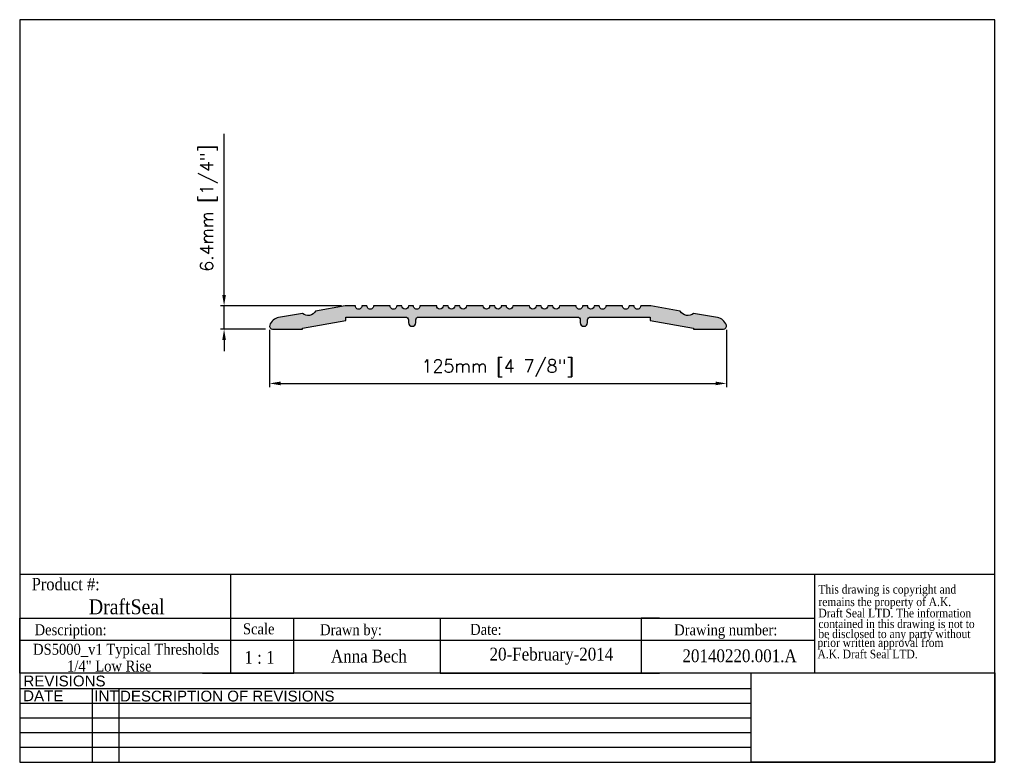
# Model space of a CAD drawing. Header units: millimetres. Extents: x 2362 to 2631, y 15 to 219.
import ezdxf
from ezdxf.enums import TextEntityAlignment as Align

# ---------------------------------------------------------------- set-up
doc = ezdxf.new("R2010")
doc.units = ezdxf.units.MM
doc.header["$MEASUREMENT"] = 0
doc.layers.add('AM_5', color=3, linetype='Continuous', lineweight=25)
doc.layers.add('BORDER', color=7, linetype='Continuous', lineweight=25)
doc.layers.add('FRAME', color=7, linetype='Continuous')
doc.styles.add('DS GROUP', font='arial.ttf')
doc.styles.get("Standard").update_dxf_attribs({"font": 'ROMANS.SHX'})
doc.styles.add('TAG', font='GARA.TTF')
doc.dimstyles.new('AM_ISO$0', dxfattribs={"dimtxt": 1.5, "dimasz": 1.5, "dimexe": 1, "dimexo": 1, "dimgap": 1.5, "dimtad": 1, "dimdec": 0, "dimdsep": 46, "dimtxsty": 'Standard', "dimcen": 0, "dimclrd": 256, "dimclre": 256, "dimclrt": 2, "dimadec": 0, "dimazin": 2, "dimtp": 0.1, "dimtm": 0.1, "dimtfac": 0.71, "dimtdec": 0, "dimtmove": 0, "dimatfit": 3, "dimfxl": 1, "dimlwd": -1, "dimlwe": -1, "dimarcsym": 1})
picture_1 = doc.add_image_def('image1.bmp', size_in_pixel=(901, 331))

# ---------------------------------------------------------------- blocks, each defined once
blk = doc.blocks.new('A$C08671A0E')
at = {"layer": 'FRAME', "style": 'TAG'}
for s, p in [('This drawing is copyright and', (14.82235561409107, -52.33811965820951)), ('remains the property of A.K.', (14.82235561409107, -101.4563565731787)), ('Draft Seal LTD. The information', (14.82235561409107, -145.6627890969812)), ('contained in this drawing is not to  ', (14.82235561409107, -187.4132979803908)), ('be disclosed to any party without ', (14.82235561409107, -226.7078832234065)), (' prior written approval from', (0, -261.2234074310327)), (' A.K. Draft Seal LTD.', (0, -306.093578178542))]:
    blk.add_text(s, height=33.81873376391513, dxfattribs=at).set_placement(p)
blk = doc.blocks.new('*D465')
at = {"layer": 'AM_5', "linetype": 'ByBlock', "transparency": 16777216}
for p, q in [((2430.398190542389, 133.6449921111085), (2430.398190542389, 117.9816172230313)), ((2555.398190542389, 133.6449921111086), (2555.398190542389, 117.9816172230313)), ((2433.398190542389, 118.9816172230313), (2552.398190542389, 118.9816172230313))]:
    blk.add_line(p, q, dxfattribs=at)
at = {"layer": 'AM_5', "transparency": 16777216}
for points in [[(2433.398190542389, 119.4816172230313), (2433.398190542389, 118.4816172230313), (2430.398190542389, 118.9816172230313)], [(2552.398190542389, 119.4816172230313), (2552.398190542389, 118.4816172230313), (2555.398190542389, 118.9816172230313)]]:
    blk.add_solid(points, dxfattribs=at)
at = {"layer": 'Defpoints', "color": 0, "transparency": 16777216}
for p in [(2430.398190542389, 134.6449921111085), (2555.398190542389, 134.6449921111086), (2555.398190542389, 118.9816172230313)]:
    blk.add_point(p, dxfattribs=at)
at = {"layer": 'AM_5', "color": 7, "transparency": 16777216, "insert": (2492.82603021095, 123.148283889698), "char_height": 3.5, "attachment_point": 5}
blk.add_mtext('125mm [4 7/8"]', dxfattribs=at)
blk = doc.blocks.new('*D466')
at = {"layer": 'AM_5', "linetype": 'ByBlock', "transparency": 16777216}
for p, q in [((2417.967070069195, 143.1949921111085), (2417.967070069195, 187.2771139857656)), ((2450.111573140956, 140.1949921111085), (2416.967070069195, 140.1949921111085)), ((2417.967070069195, 133.8449921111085), (2417.967070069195, 140.1949921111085)), ((2429.298190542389, 133.8449921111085), (2416.967070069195, 133.8449921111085)), ((2417.967070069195, 130.8449921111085), (2417.967070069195, 127.8449921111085))]:
    blk.add_line(p, q, dxfattribs=at)
at = {"layer": 'AM_5', "transparency": 16777216}
for points in [[(2417.467070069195, 143.1949921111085), (2418.467070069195, 143.1949921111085), (2417.967070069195, 140.1949921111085)], [(2417.467070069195, 130.8449921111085), (2418.467070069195, 130.8449921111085), (2417.967070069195, 133.8449921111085)]]:
    blk.add_solid(points, dxfattribs=at)
at = {"layer": 'Defpoints', "color": 0, "transparency": 16777216}
for p in [(2417.967070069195, 140.1949921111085), (2451.111573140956, 140.1949921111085), (2430.298190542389, 133.8449921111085)]:
    blk.add_point(p, dxfattribs=at)
at = {"layer": 'AM_5', "color": 7, "transparency": 16777216, "insert": (2413.800403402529, 166.9437806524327), "char_height": 3.5, "attachment_point": 5, "rotation": 90}
blk.add_mtext('6.4mm [1/4"]', dxfattribs=at)

msp = doc.modelspace()

# ---------------------------------------------------------------- hatches: boundary and pattern name
h = msp.add_hatch(color=256)
edge = h.paths.add_edge_path()
edge.add_line((2471.201573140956, 137.1449921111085), (2514.594807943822, 137.1449921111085))
edge.add_arc((2514.594807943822, 136.3449921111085), 0.8000000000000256, 1.9895196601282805e-12, 90, ccw=False)
edge.add_line((2515.394807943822, 136.3449921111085), (2515.394807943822, 135.6049921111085))
edge.add_arc((2516.394807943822, 135.6049921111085), 1, 180, 360)
edge.add_line((2517.394807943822, 135.6049921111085), (2517.394807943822, 136.3449921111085))
edge.add_arc((2518.194807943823, 136.3449921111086), 0.7999999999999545, 90, 180.000000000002, ccw=False)
edge.add_line((2518.194807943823, 137.1449921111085), (2534.548190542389, 137.1449921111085))
edge.add_line((2534.548190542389, 137.1449921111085), (2534.548190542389, 136.2284548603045))
edge.add_line((2534.548190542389, 136.2284548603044), (2546.398190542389, 134.1389801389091))
edge.add_line((2546.398190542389, 134.1389801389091), (2546.398190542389, 133.8449921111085))
edge.add_line((2546.398190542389, 133.8449921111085), (2554.59819054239, 133.8449921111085))
edge.add_arc((2554.598190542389, 134.6449921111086), 0.8000000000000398, 270, 379.5075098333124)
edge.add_arc((2552.354807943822, 133.8502377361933), 3.179999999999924, 19.50750983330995, 79.99999999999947)
edge.add_line((2552.907009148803, 136.9819263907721), (2546.39819054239, 138.1296067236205))
edge.add_arc((2544.829238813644, 139.9192408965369), 2.380000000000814, 208.7593270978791, 311.24067290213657, ccw=False)
edge.add_line((2542.742815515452, 138.7741479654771), (2534.684807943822, 140.1949921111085))
edge.add_line((2534.684807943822, 140.1949921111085), (2531.918190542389, 140.1949921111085))
edge.add_arc((2531.02819054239, 140.1949921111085), 0.8899999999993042, -180.00000000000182, 1.8189894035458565e-12, ccw=False)
edge.add_line((2530.13819054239, 140.1949921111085), (2528.738190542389, 140.1949921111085))
edge.add_arc((2527.848190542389, 140.1949921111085), 0.8900000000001, -180.00000000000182, 1.8189894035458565e-12, ccw=False)
edge.add_line((2526.958190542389, 140.1949921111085), (2522.38819054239, 140.1949921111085))
edge.add_arc((2521.498190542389, 140.1949921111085), 0.8900000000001, -180.00000000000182, 1.8189894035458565e-12, ccw=False)
edge.add_line((2520.608190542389, 140.1949921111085), (2519.208190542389, 140.1949921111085))
edge.add_arc((2518.318190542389, 140.1949921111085), 0.8899999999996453, 180.0000000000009, 359.9999999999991, ccw=False)
edge.add_line((2517.42819054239, 140.1949921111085), (2516.028190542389, 140.1949921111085))
edge.add_arc((2515.13819054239, 140.1949921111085), 0.8899999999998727, -180.00000000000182, 1.8189894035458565e-12, ccw=False)
edge.add_line((2514.248190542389, 140.1949921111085), (2509.678190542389, 140.1949921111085))
edge.add_arc((2508.788190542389, 140.1949921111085), 0.8899999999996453, -180, 0, ccw=False)
edge.add_line((2507.89819054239, 140.1949921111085), (2506.498190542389, 140.1949921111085))
edge.add_arc((2505.608190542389, 140.1949921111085), 0.8900000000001, 180.0000000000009, 359.9999999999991, ccw=False)
edge.add_line((2504.718190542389, 140.1949921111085), (2503.318190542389, 140.1949921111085))
edge.add_arc((2502.42819054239, 140.1949921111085), 0.8899999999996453, -180, 0, ccw=False)
edge.add_line((2501.53819054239, 140.1949921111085), (2496.968190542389, 140.1949921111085))
edge.add_arc((2496.07819054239, 140.1949921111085), 0.8899999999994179, -180, 0, ccw=False)
edge.add_line((2495.18819054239, 140.1949921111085), (2493.788190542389, 140.1949921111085))
edge.add_arc((2492.898190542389, 140.1949921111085), 0.8899999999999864, -90, 9.094947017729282e-13, ccw=False)
edge.add_arc((2492.898190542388, 140.194992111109), 0.890000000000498, 180.000000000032, 270.0000000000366, ccw=False)
edge.add_line((2492.008190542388, 140.1949921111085), (2490.608190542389, 140.1949921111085))
edge.add_arc((2489.718190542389, 140.1949921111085), 0.8899999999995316, -180, 0, ccw=False)
edge.add_line((2488.82819054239, 140.1949921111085), (2484.258190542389, 140.1949921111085))
edge.add_arc((2483.368190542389, 140.1949921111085), 0.8899999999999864, -180, 0, ccw=False)
edge.add_line((2482.478190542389, 140.1949921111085), (2481.078190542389, 140.1949921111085))
edge.add_arc((2480.188190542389, 140.1949921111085), 0.8900000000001, 180.0000000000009, 359.9999999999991, ccw=False)
edge.add_line((2479.298190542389, 140.1949921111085), (2477.898190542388, 140.1949921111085))
edge.add_arc((2477.008190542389, 140.1949921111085), 0.8899999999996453, -180, 0, ccw=False)
edge.add_line((2476.118190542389, 140.1949921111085), (2471.548190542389, 140.1949921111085))
edge.add_arc((2470.658190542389, 140.1949921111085), 0.8899999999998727, -180.00000000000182, 1.8189894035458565e-12, ccw=False)
edge.add_line((2469.768190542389, 140.1949921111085), (2468.368190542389, 140.1949921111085))
edge.add_arc((2467.478190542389, 140.1949921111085), 0.8899999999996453, 180.0000000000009, 359.9999999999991, ccw=False)
edge.add_line((2466.588190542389, 140.1949921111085), (2465.18819054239, 140.1949921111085))
edge.add_arc((2464.298190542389, 140.1949921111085), 0.8900000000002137, -180.00000000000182, 1.8189894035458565e-12, ccw=False)
edge.add_line((2463.408190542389, 140.1949921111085), (2458.838190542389, 140.1949921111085))
edge.add_arc((2457.948190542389, 140.1949921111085), 0.8900000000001, -180.00000000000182, 1.8189894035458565e-12, ccw=False)
edge.add_line((2457.058190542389, 140.1949921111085), (2455.658190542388, 140.1949921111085))
edge.add_arc((2454.768190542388, 140.1949921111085), 0.8899999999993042, -180.00000000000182, 1.8189894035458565e-12, ccw=False)
edge.add_line((2453.878190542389, 140.1949921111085), (2451.111573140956, 140.1949921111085))
edge.add_line((2451.111573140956, 140.1949921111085), (2443.006813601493, 138.7659043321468))
edge.add_arc((2440.93871447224, 139.9437693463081), 2.38000000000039, 229.6632399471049, 330.33676005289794, ccw=False)
edge.add_line((2439.398190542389, 138.1296067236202), (2432.889371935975, 136.9819263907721))
edge.add_arc((2433.441573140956, 133.8502377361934), 3.1799999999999, 100.0000000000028, 160.4924901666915)
edge.add_arc((2431.198190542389, 134.6449921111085), 0.7999999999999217, 160.4924901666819, 270)
edge.add_line((2431.198190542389, 133.8449921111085), (2439.398190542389, 133.8449921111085))
edge.add_line((2439.398190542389, 133.8449921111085), (2439.398190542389, 134.1389801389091))
edge.add_line((2439.398190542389, 134.1389801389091), (2451.248190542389, 136.2284548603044))
edge.add_line((2451.248190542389, 136.2284548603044), (2451.248190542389, 137.1449921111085))
edge.add_line((2451.248190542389, 137.1449921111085), (2467.601573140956, 137.1449921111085))
edge.add_arc((2467.601573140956, 136.3449921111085), 0.8000000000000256, 1.9895196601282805e-12, 90, ccw=False)
edge.add_line((2468.401573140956, 136.3449921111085), (2468.401573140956, 135.6049921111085))
edge.add_arc((2469.401573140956, 135.6049921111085), 1, 180, 360)
edge.add_line((2470.401573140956, 135.6049921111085), (2470.401573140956, 136.3449921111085))
edge.add_arc((2471.201573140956, 136.3449921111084), 0.8000000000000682, 89.99999999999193, 179.9999999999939, ccw=False)

# ---------------------------------------------------------------- linework, layer by layer
for p, q in [((2362.056964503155, 66.7850771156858), (2579.510034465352, 66.7850771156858)), ((2419.684466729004, 66.78507711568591), (2419.684466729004, 54.7343335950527)), ((2579.510034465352, 66.7850771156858), (2579.510034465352, 39.73433359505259)), ((2362.056964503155, 39.7343335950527), (2362.056964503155, 54.7343335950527)), ((2362.056964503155, 54.7343335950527), (2579.510034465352, 54.7343335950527)), ((2362.056964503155, 54.7343335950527), (2362.056964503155, 49.7343335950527)), ((2362.056964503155, 54.7343335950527), (2362.056964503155, 48.7343335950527)), ((2362.056964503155, 54.7343335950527), (2412.056964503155, 54.7343335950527)), ((2419.684466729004, 54.7343335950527), (2419.684466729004, 39.7343335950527)), ((2437.056964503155, 39.7343335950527), (2437.056964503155, 54.7343335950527)), ((2437.056964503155, 54.7343335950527), (2477.056964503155, 54.7343335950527)), ((2477.056964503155, 54.7343335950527), (2477.056964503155, 39.7343335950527)), ((2537.056964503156, 54.7343335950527), (2532.056964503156, 54.7343335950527)), ((2532.056964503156, 54.7343335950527), (2532.056964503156, 39.7343335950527)), ((2362.056964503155, 48.7343335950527), (2362.056964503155, 50.2343335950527)), ((2362.056964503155, 48.7343335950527), (2579.510034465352, 48.7343335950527)), ((2362.056964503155, 39.7343335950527), (2362.056964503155, 42.7343335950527)), ((2412.056964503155, 39.7343335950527), (2437.056964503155, 39.7343335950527)), ((2477.056964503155, 39.7343335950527), (2537.056964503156, 39.7343335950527))]:
    msp.add_line(p, q)
at = {"color": 7}
msp.add_lwpolyline([(2471.201573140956, 137.1449921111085), (2514.594807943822, 137.1449921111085, -0.4142135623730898), (2515.394807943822, 136.3449921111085), (2515.394807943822, 135.6049921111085, 0.9999999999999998), (2517.394807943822, 135.6049921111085), (2517.394807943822, 136.3449921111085, -0.4142135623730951), (2518.194807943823, 137.1449921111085), (2534.548190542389, 137.1449921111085), (2534.548190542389, 136.2284548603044), (2546.398190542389, 134.1389801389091), (2546.398190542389, 133.8449921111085), (2554.598190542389, 133.8449921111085, 0.5178388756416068), (2555.352268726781, 134.9121364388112, 0.2702537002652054), (2552.907009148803, 136.9819263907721), (2546.39819054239, 138.1296067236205, -0.4795562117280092), (2542.742815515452, 138.7741479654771), (2534.684807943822, 140.1949921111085), (2531.918190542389, 140.1949921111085, -1.000000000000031), (2530.13819054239, 140.1949921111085), (2528.738190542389, 140.1949921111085, -1.000000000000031), (2526.958190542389, 140.1949921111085), (2522.388190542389, 140.1949921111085, -1.000000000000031), (2520.608190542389, 140.1949921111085), (2519.208190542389, 140.1949921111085, -0.9999999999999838), (2517.42819054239, 140.1949921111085), (2516.028190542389, 140.1949921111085, -1.000000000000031), (2514.248190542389, 140.1949921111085), (2509.678190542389, 140.1949921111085, -0.9999999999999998), (2507.89819054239, 140.1949921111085), (2506.498190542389, 140.1949921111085, -0.9999999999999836), (2504.718190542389, 140.1949921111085), (2503.318190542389, 140.1949921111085, -0.9999999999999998), (2501.53819054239, 140.1949921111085), (2496.968190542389, 140.1949921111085, -0.9999999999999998), (2495.18819054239, 140.1949921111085), (2493.788190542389, 140.1949921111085, -0.4142135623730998), (2492.898190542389, 139.3049921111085, -0.4142135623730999), (2492.008190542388, 140.1949921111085), (2490.608190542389, 140.1949921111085, -0.9999999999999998), (2488.82819054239, 140.1949921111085), (2484.258190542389, 140.1949921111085, -0.9999999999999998), (2482.478190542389, 140.1949921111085), (2481.078190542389, 140.1949921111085, -0.9999999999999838), (2479.298190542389, 140.1949921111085), (2477.898190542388, 140.1949921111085, -0.9999999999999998), (2476.118190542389, 140.1949921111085), (2471.548190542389, 140.1949921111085, -1.000000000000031), (2469.768190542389, 140.1949921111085), (2468.368190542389, 140.1949921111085, -0.9999999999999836), (2466.588190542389, 140.1949921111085), (2465.188190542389, 140.1949921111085, -1.000000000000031), (2463.408190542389, 140.1949921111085), (2458.838190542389, 140.1949921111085, -1.000000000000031), (2457.058190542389, 140.1949921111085), (2455.658190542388, 140.1949921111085, -1.000000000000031), (2453.878190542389, 140.1949921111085), (2451.111573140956, 140.1949921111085), (2443.006813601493, 138.7659043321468, -0.4698903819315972), (2439.398190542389, 138.1296067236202), (2432.889371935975, 136.9819263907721, 0.2702537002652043), (2430.444112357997, 134.9121364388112, 0.5178388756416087), (2431.198190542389, 133.8449921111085), (2439.398190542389, 133.8449921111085), (2439.398190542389, 134.1389801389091), (2451.248190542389, 136.2284548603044), (2451.248190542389, 137.1449921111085), (2467.601573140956, 137.1449921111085, -0.4142135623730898), (2468.401573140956, 136.3449921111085), (2468.401573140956, 135.6049921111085, 0.9999999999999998), (2470.401573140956, 135.6049921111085), (2470.401573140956, 136.3449921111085, -0.4142135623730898)], format="xyb", close=True, dxfattribs=at)
at = {"layer": 'BORDER'}
for p, q in [((2362.056964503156, 218.5049618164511), (2362.056964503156, 15.30496181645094)), ((2628.756964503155, 218.5049618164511), (2362.056964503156, 218.5049618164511)), ((2628.756964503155, 15.30496181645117), (2628.756964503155, 218.5049618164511)), ((2579.510034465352, 66.7850771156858), (2628.756964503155, 66.7850771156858)), ((2628.756964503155, 39.7343335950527), (2362.056964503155, 39.7343335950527)), ((2562.139669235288, 35.41916478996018), (2362.056964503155, 35.41916478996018)), ((2381.927097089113, 35.41916478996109), (2381.927097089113, 15.30496181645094)), ((2389.144125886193, 35.41916478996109), (2389.144125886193, 15.30496181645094)), ((2562.139669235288, 31.39632419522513), (2362.056964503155, 31.39632419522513)), ((2562.139669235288, 27.37348360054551), (2362.056964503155, 27.37348360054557)), ((2562.139669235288, 23.35064300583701), (2362.056964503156, 23.3506430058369)), ((2562.139669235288, 19.32780241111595), (2362.056964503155, 19.32780241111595)), ((2362.056964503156, 15.30496181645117), (2628.756964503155, 15.30496181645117))]:
    msp.add_line(p, q, dxfattribs=at)
at = {"layer": 'FRAME', "color": 1}
for q in [(2562.139669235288, 39.7449116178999), (2562.139669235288, 39.73433359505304)]:
    msp.add_line((2562.139669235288, 15.30496181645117), q, dxfattribs=at)

# ---------------------------------------------------------------- block references
at = {"xscale": 0.06987750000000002, "yscale": 0.06987750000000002, "zscale": 0.06987750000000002}
msp.add_blockref('A$C08671A0E', (2579.510034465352, 65.13687947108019), dxfattribs=at)

# ---------------------------------------------------------------- texts
at = {"layer": 'BORDER', "char_height": 2.953125, "attachment_point": 2, "style": 'DS GROUP'}
for s, width, insert in [('REVISIONS', 20.38680124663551, (2374.315364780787, 39.03213209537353)), ('DATE', 20.38680124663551, (2368.499329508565, 34.98762233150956)), ('INT', 20.38680124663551, (2385.794444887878, 34.98762233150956)), ('DESCRIPTION OF REVISIONS', 103.860939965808, (2418.835787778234, 34.90660090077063))]:
    msp.add_mtext_dynamic_manual_height_columns(s, width=width, gutter_width=7.5, heights=[0], dxfattribs=dict(at, insert=insert))
at = {"layer": 'FRAME', "style": 'TAG'}
for s, height, p in [('Product #:', 3.381873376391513, (2374.646226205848, 64.12526045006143)), ('DraftSeal', 4.069431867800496, (2391.340288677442, 57.98270514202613)), ('Description:', 3, (2375.983439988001, 51.10998512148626)), ('Drawn by:', 3, (2452.687189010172, 51.17699926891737)), ('Date:', 3, (2489.580982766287, 51.65726732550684)), ('Drawing number:', 3, (2555.199794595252, 51.15131051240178)), ('1 : 1', 3.5, (2427.653629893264, 43.99696271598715)), ('Anna Bech', 3.5, (2457.580101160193, 44.44393895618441)), ('20-February-2014', 3.5, (2507.499211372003, 44.43612063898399)), ('20140220.001.A', 3.5, (2558.978224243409, 44.44524200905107))]:
    msp.add_text(s, height=height, dxfattribs=at).set_placement(p, align=Align.MIDDLE)
msp.add_text('Scale', height=3, dxfattribs=at).set_placement((2423.126031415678, 50.32467136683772))
for s, p in [('DS5000_v1 Typical Thresholds', (2391.171930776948, 44.73663274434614)), ('1/4" Low Rise', (2386.569701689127, 40.15162340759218))]:
    msp.add_text(s, height=3, dxfattribs=at).set_placement(p, align=Align.CENTER)

# ---------------------------------------------------------------- dimensions: what is measured, and where the dimension line sits
at = {"layer": 'AM_5'}
dim = msp.add_linear_dim(base=(2417.967070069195, 140.1949921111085), p1=(2430.298190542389, 133.8449921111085), p2=(2451.111573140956, 140.1949921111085), angle=90, dimstyle='AM_ISO$0', override={"dimtxt": 3.5, "dimasz": 3, "dimdec": 1, "dimpost": '<>mm', "dimclrt": 7}, dxfattribs=at)
dim.commit()
dim.dimension.update_dxf_attribs({"geometry": '*D466', "text_midpoint": (2417.967070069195, 166.9437806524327), "dimtype": 160})
dim = msp.add_linear_dim(base=(2555.398190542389, 118.9816172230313), p1=(2430.398190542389, 134.6449921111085), p2=(2555.398190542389, 134.6449921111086), dimstyle='AM_ISO$0', override={"dimtxt": 3.5, "dimasz": 3, "dimdec": 1, "dimpost": '<>mm', "dimclrt": 7}, dxfattribs=at)
dim.commit()
dim.dimension.update_dxf_attribs({"geometry": '*D465', "text_midpoint": (2492.82603021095, 118.9816172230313), "dimtype": 160})

# ---------------------------------------------------------------- pictures from other files: only their frames are drawn
image = msp.add_image(picture_1, insert=(2562.139669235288, 15.30496181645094), size_in_units=(66.61729526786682, 24.4731684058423))
image.dxf.flags = 7

doc.saveas('drawing.dxf')
